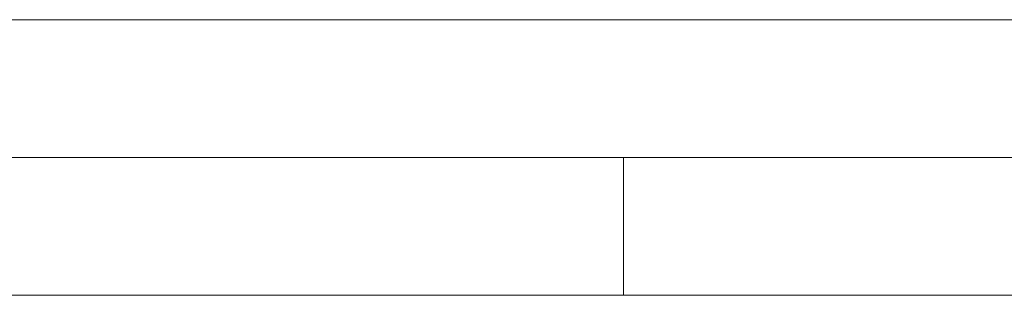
# Model space of a CAD drawing. Header units: millimetres. Extents: x 0 to 420, y 0 to 297.
# Tile 29 of 30: x 338 to 374, y 287 to 297. Entities that reach past the tile are written whole.
import ezdxf

# ---------------------------------------------------------------- set-up
doc = ezdxf.new("R2010")
doc.units = ezdxf.units.MM

msp = doc.modelspace()

# ---------------------------------------------------------------- linework, layer by layer
at = {"color": 133, "linetype": 'Continuous', "lineweight": 0}
for p, q in [((420, 297), (0, 297)), ((415, 292), (5, 292)), ((360, 292), (360, 287)), ((360, 287), (310, 287)), ((410, 287), (360, 287))]:
    msp.add_line(p, q, dxfattribs=at)

doc.saveas('drawing.dxf')
